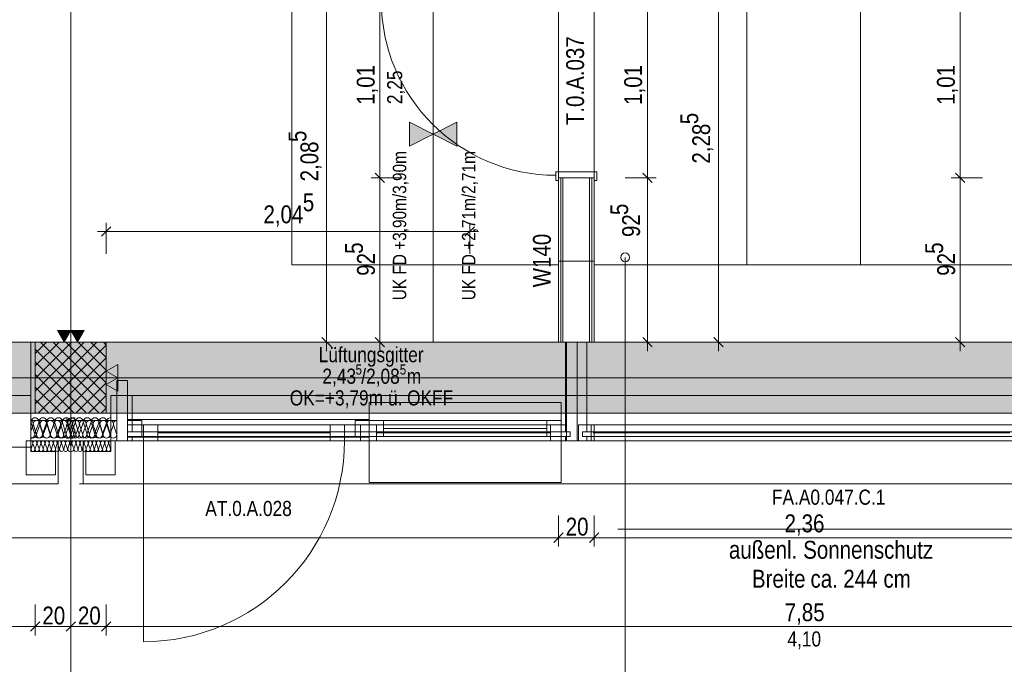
# Model space of a CAD drawing. Extents: x -620 to 300, y 62 to 1162.
# Tile 78 of 93: x -297 to -186, y 577 to 650. Entities that reach past the tile are written whole.
import ezdxf
from ezdxf.lldxf.tags import DXFTag

# ---------------------------------------------------------------- set-up
doc = ezdxf.new("R2010")
doc.units = 0
doc.layers.get('0').update_dxf_attribs({"lineweight": 13})
for name, color, linetype, lineweight, true_color in [('--Bem innen', 9, 'Continuous', 13, 0x808080), ('00 -Bauelemente -Dämmung innen', 7, 'Continuous', 9, 0xff7fe6), ('00 -Bauelemente -Gipskarton', 7, 'Continuous', 9, 0xff7fe6), ('00_Beschriftung UZ', 3, 'Continuous', 35, 0x00ff00), ('30 -33 Aussenwände- 3 Aussenstützen', 7, 'Continuous', 50, 0x0000dd), ('30 -33 Aussenwände- 7 Fassade_ Elemente', 7, 'Continuous', 9, 0x00aacc), ('30 -34 Innenwände- 2 nichttragend', 7, 'Continuous', 18, 0xff7fe6), ('30 -34 Innenwände- 4 Türen_Fenster', 7, 'Continuous', 15, 0x9955ff), ('30 -35 Decken- 1 Konstruktion-Träger- Stahlbeton', 7, 'Continuous', 13, 0x33aa00), ('70 -72 Beschriftung- 1 Beschriftung allgemein', 7, 'Continuous', 9, 0xff6633), ('70 -72 Beschriftung- 2 Beschriftung Bauteile', 7, 'Continuous', 9, 0x9999ff), ('70 -72 Beschriftung- 8 barrierefrei', 7, 'fein_strichliert-A06G94JU8I', 9, 0x888888), ('70 -75 Raumstempel-2 Verweislinie', 7, 'Continuous', 9, 0xff6600), ('70 -76 Bemaßung- 2 Allgemein', 9, 'Continuous', 5, 0x808080), ('iwb_Schraffur_Unterzug', 7, 'Continuous', 5, 0xffffcc)]:
    doc.layers.add(name, color=color, linetype=linetype, lineweight=lineweight, true_color=true_color)
for name, color, linetype, lineweight in [('70 -71 Achsen- 1 Gebäudeachsen', 7, 'STRICHPUNKT2-A06G94JT8I', 18), ('70 -75 Raumstempel- 3 Wandstempel', 7, 'Continuous', 50), ('Keine', 7, 'Continuous', 9)]:
    doc.layers.add(name, color=color, linetype=linetype, lineweight=lineweight)
doc.styles.get("Standard").update_dxf_attribs({"font": 'ARIALN.TTF'})
tags = doc.linetypes.add('fein_strichliert-A06G94JU8I', pattern=[4, 1, -2, 1]).pattern_tags.tags
tags[8:9] = [DXFTag(74, 4), DXFTag(75, 0), DXFTag(340, '0'), DXFTag(46, 0.0), DXFTag(50, 0.0), DXFTag(44, 0.0), DXFTag(45, 0.0)]
tags[6:7] = [DXFTag(74, 4), DXFTag(75, 0), DXFTag(340, '0'), DXFTag(46, 0.0), DXFTag(50, 0.0), DXFTag(44, 0.0), DXFTag(45, 0.0)]
tags[4:5] = [DXFTag(74, 4), DXFTag(75, 0), DXFTag(340, '0'), DXFTag(46, 0.0), DXFTag(50, 0.0), DXFTag(44, 0.0), DXFTag(45, 0.0)]
tags = doc.linetypes.add('STRICHPUNKT2-A06G94JT8I', pattern=[12.7, 6.35, -3.175, 0, -3.175]).pattern_tags.tags
tags[10:11] = [DXFTag(74, 4), DXFTag(75, 0), DXFTag(340, '0'), DXFTag(46, 0.0), DXFTag(50, 0.0), DXFTag(44, 0.0), DXFTag(45, 0.0)]
tags[8:9] = [DXFTag(74, 4), DXFTag(75, 0), DXFTag(340, '0'), DXFTag(46, 0.0), DXFTag(50, 0.0), DXFTag(44, 0.0), DXFTag(45, 0.0)]
tags[6:7] = [DXFTag(74, 4), DXFTag(75, 0), DXFTag(340, '0'), DXFTag(46, 0.0), DXFTag(50, 0.0), DXFTag(44, 0.0), DXFTag(45, 0.0)]
tags[4:5] = [DXFTag(74, 4), DXFTag(75, 0), DXFTag(340, '0'), DXFTag(46, 0.0), DXFTag(50, 0.0), DXFTag(44, 0.0), DXFTag(45, 0.0)]

# ---------------------------------------------------------------- blocks, each defined once
blk = doc.blocks.new('Referenz-A06G94JV8I')
at = {"layer": '00 -Bauelemente -Dämmung innen', "color": 0, "linetype": 'Continuous', "lineweight": -2, "ltscale": 0.13}
for p, q in [((-235.78, 632.11), (-235.78, 613.61)), ((-232.78, 632.11), (-232.78, 613.61))]:
    blk.add_line(p, q, dxfattribs=at)
at = {"layer": '00 -Bauelemente -Gipskarton', "color": 0, "linetype": 'Continuous', "lineweight": -2, "ltscale": 0.13}
for p, q in [((-236.28, 632.11), (-236.28, 613.61)), ((-236.03, 632.11), (-236.03, 613.61)), ((-235.78, 632.11), (-235.78, 613.61)), ((-232.78, 632.11), (-232.78, 613.61)), ((-232.53, 632.11), (-232.53, 613.61)), ((-232.28, 632.11), (-232.28, 613.61))]:
    blk.add_line(p, q, dxfattribs=at)
at = {"layer": '00_Beschriftung UZ', "color": 0, "linetype": 'Continuous', "lineweight": -2, "ltscale": 0.13}
for points in [[(-253.05, 638.35), (-250.38, 637.02), (-253.05, 635.68)], [(-247.71, 638.35), (-250.38, 637.02), (-247.71, 635.68)]]:
    blk.add_solid(points, dxfattribs=at)
at = {"layer": '30 -33 Aussenwände- 3 Aussenstützen', "color": 0, "lineweight": -2}
for p, q in [((-295.18, 612.34), (-293.91, 613.61)), ((-295.18, 610.93), (-292.49, 613.61)), ((-295.18, 609.52), (-291.08, 613.61)), ((-295.18, 608.1), (-289.66, 613.61)), ((-295.18, 606.69), (-288.25, 613.61)), ((-294.84, 605.61), (-287.18, 613.27)), ((-294.57, 613.61), (-287.18, 606.22)), ((-293.16, 613.61), (-287.18, 607.63)), ((-291.74, 613.61), (-287.18, 609.05)), ((-290.33, 613.61), (-287.18, 610.46)), ((-288.91, 613.61), (-287.18, 611.88)), ((-287.5, 613.61), (-287.18, 613.29)), ((-295.18, 612.81), (-287.99, 605.61)), ((-293.42, 605.61), (-287.18, 611.86)), ((-295.18, 611.39), (-289.4, 605.61)), ((-291.18, 610.61), (-291.18, 608.61)), ((-295.18, 609.98), (-290.81, 605.61)), ((-292.18, 609.61), (-290.18, 609.61)), ((-292.01, 605.61), (-287.18, 610.44)), ((-295.18, 608.56), (-292.23, 605.61)), ((-290.59, 605.61), (-287.18, 609.03)), ((-289.18, 605.61), (-287.18, 607.62)), ((-295.18, 607.15), (-293.64, 605.61)), ((-287.77, 605.61), (-287.18, 606.2)), ((-295.18, 605.73), (-295.06, 605.61))]:
    blk.add_line(p, q, dxfattribs=at)
at = {"layer": '30 -33 Aussenwände- 3 Aussenstützen', "color": 0, "linetype": 'Continuous', "lineweight": -2, "ltscale": 0.13}
for p, q in [((-287.18, 613.61), (-295.18, 613.61)), ((-295.18, 613.61), (-295.18, 605.61)), ((-287.18, 605.61), (-287.18, 613.61)), ((-295.18, 605.61), (-287.18, 605.61))]:
    blk.add_line(p, q, dxfattribs=at)
at = {"layer": '30 -33 Aussenwände- 7 Fassade_ Elemente', "color": 0, "linetype": 'Continuous', "lineweight": -2, "ltscale": 0.13}
for p, q in [((-295.68, 613.61), (-451.68, 613.61)), ((-298.08, 613.61), (-295.68, 613.61)), ((-295.68, 602.51), (-295.68, 613.61)), ((-295.68, 613.61), (-295.68, 607.61)), ((-235.48, 613.61), (-233.08, 613.61)), ((-235.48, 607.61), (-235.48, 613.61)), ((-235.38, 602.51), (-235.38, 613.61)), ((-235.38, 613.61), (-234.18, 613.61)), ((-234.18, 613.61), (-234.18, 602.51)), ((-233.08, 613.61), (-233.08, 607.61)), ((-291.18, 608.61), (-291.18, 610.61)), ((-291.18, 608.61), (-291.18, 610.61)), ((-292.18, 609.61), (-290.18, 609.61)), ((-292.18, 609.61), (-290.18, 609.61)), ((-285.98, 609.31), (-284.78, 609.31)), ((-285.98, 602.51), (-285.98, 609.31)), ((-284.78, 609.31), (-284.78, 602.51)), ((-298.08, 607.61), (-295.68, 607.61)), ((-295.68, 607.61), (-295.68, 601.81)), ((-233.08, 607.61), (-235.48, 607.61)), ((-295.68, 602.51), (-295.68, 604.81)), ((-295.68, 604.81), (-291.18, 604.81)), ((-295.41, 604.31), (-295.68, 603.6)), ((-295.25, 603.39), (-295.62, 604.54)), ((-295.38, 604.31), (-295.06, 603.31)), ((-294.78, 604.54), (-295.21, 603.39)), ((-295.02, 603.31), (-294.65, 604.31)), ((-294.37, 603.39), (-294.74, 604.54)), ((-294.61, 604.31), (-294.29, 603.31)), ((-293.9, 604.54), (-294.33, 603.39)), ((-294.25, 603.31), (-293.88, 604.31)), ((-293.49, 603.39), (-293.86, 604.54)), ((-293.85, 604.31), (-293.52, 603.31)), ((-293.49, 603.31), (-293.12, 604.31)), ((-293.02, 604.54), (-293.45, 603.39)), ((-293.08, 604.31), (-292.76, 603.31)), ((-292.61, 603.39), (-292.98, 604.54)), ((-292.72, 603.31), (-292.35, 604.31)), ((-292.14, 604.54), (-292.57, 603.39)), ((-292.31, 604.31), (-291.99, 603.31)), ((-291.73, 603.39), (-292.1, 604.54)), ((-291.95, 603.31), (-291.58, 604.31)), ((-291.26, 604.54), (-291.69, 603.39)), ((-291.55, 604.54), (-291.68, 604.2)), ((-291.55, 604.31), (-291.23, 603.31)), ((-291.51, 604.54), (-291.14, 603.39)), ((-290.85, 603.39), (-291.22, 604.54)), ((-285.98, 604.81), (-291.18, 604.81)), ((-290.98, 604.31), (-291.18, 603.78)), ((-291.09, 603.39), (-290.67, 604.54)), ((-290.94, 604.31), (-290.62, 603.31)), ((-290.63, 604.54), (-290.26, 603.39)), ((-290.63, 604.54), (-290.26, 603.39)), ((-290.58, 603.31), (-290.21, 604.31)), ((-290.21, 603.39), (-289.79, 604.54)), ((-290.21, 603.39), (-289.79, 604.54)), ((-290.18, 604.31), (-289.86, 603.31)), ((-290.18, 604.31), (-289.86, 603.31)), ((-289.82, 603.31), (-289.45, 604.31)), ((-289.82, 603.31), (-289.45, 604.31)), ((-289.75, 604.54), (-289.38, 603.39)), ((-289.75, 604.54), (-289.38, 603.39)), ((-289.41, 604.31), (-289.09, 603.31)), ((-289.41, 604.31), (-289.09, 603.31)), ((-289.33, 603.39), (-288.91, 604.54)), ((-289.05, 603.31), (-288.68, 604.31)), ((-288.86, 604.54), (-288.49, 603.39)), ((-288.65, 604.31), (-288.32, 603.31)), ((-288.45, 603.39), (-288.03, 604.54)), ((-288.45, 603.39), (-288.03, 604.54)), ((-288.29, 603.31), (-287.92, 604.31)), ((-287.98, 604.54), (-287.61, 603.39)), ((-287.98, 604.54), (-287.61, 603.39)), ((-287.88, 604.31), (-287.56, 603.31)), ((-287.57, 603.39), (-287.15, 604.54)), ((-287.52, 603.31), (-287.15, 604.31)), ((-287.52, 603.31), (-287.15, 604.31)), ((-287.11, 604.31), (-286.79, 603.31)), ((-287.11, 604.31), (-286.79, 603.31)), ((-287.1, 604.54), (-286.73, 603.39)), ((-286.75, 603.31), (-286.38, 604.31)), ((-286.35, 604.31), (-286.03, 603.31)), ((-285.98, 602.51), (-285.98, 604.81)), ((-284.78, 604.81), (-283.18, 604.81)), ((-284.78, 603.01), (-284.78, 604.81)), ((-235.38, 604.31), (-284.78, 604.31)), ((-284.78, 604.31), (-284.78, 602.51)), ((-284.78, 604.31), (-282.98, 604.31)), ((-284.78, 602.51), (-284.78, 604.31)), ((-283.18, 604.81), (-283.18, 603.01)), ((-282.98, 604.31), (-282.98, 602.51)), ((-260.38, 604.31), (-282.98, 604.31)), ((-282.98, 604.31), (-282.98, 602.51)), ((-282.98, 604.31), (-281.38, 604.31)), ((-282.98, 602.51), (-282.98, 604.31)), ((-281.38, 604.31), (-281.38, 602.51)), ((-261.98, 604.31), (-260.38, 604.31)), ((-261.98, 602.51), (-261.98, 604.31)), ((-260.38, 604.31), (-237.18, 604.31)), ((-260.38, 602.51), (-260.38, 604.31)), ((-260.38, 604.31), (-258.58, 604.31)), ((-260.38, 602.51), (-260.38, 604.31)), ((-260.38, 602.51), (-260.38, 604.31)), ((-260.38, 604.31), (-260.38, 602.51)), ((-259.18, 604.81), (-257.58, 604.81)), ((-259.18, 603.01), (-259.18, 604.81)), ((-258.58, 604.31), (-258.58, 602.51)), ((-258.58, 604.31), (-256.78, 604.31)), ((-258.58, 602.51), (-258.58, 604.31)), ((-257.58, 604.81), (-257.58, 603.01)), ((-256.78, 604.31), (-256.78, 602.51)), ((-237.18, 604.31), (-235.38, 604.31)), ((-237.18, 602.51), (-237.18, 604.31)), ((-237.18, 604.31), (-237.18, 602.51)), ((-235.38, 602.51), (-235.38, 604.31)), ((-235.38, 604.31), (-235.38, 602.51)), ((-234.05, 604.31), (-232.25, 604.31)), ((-234.05, 602.51), (-234.05, 604.31)), ((-232.6, 602.51), (-232.6, 604.31)), ((-232.6, 604.31), (-183.4, 604.31)), ((-232.25, 604.31), (-232.25, 602.51)), ((-290.8, 603.39), (-290.68, 603.73)), ((-283.18, 603.01), (-284.78, 603.01)), ((-281.38, 603.41), (-261.98, 603.41)), ((-257.58, 603.01), (-259.18, 603.01)), ((-237.18, 603.41), (-256.78, 603.41)), ((-232.38, 603.41), (-185.48, 603.41)), ((-295.68, 601.81), (-298.98, 601.81)), ((-296.18, 602.51), (-295.68, 602.51)), ((-296.18, 598.67), (-296.18, 602.51)), ((-292.58, 602.51), (-295.68, 602.51)), ((-291.18, 602.51), (-295.68, 602.51)), ((-295.68, 602.51), (-295.68, 601.31)), ((-295.46, 602.21), (-295.65, 601.61)), ((-295.21, 601.61), (-295.43, 602.21)), ((-295, 602.21), (-295.19, 601.61)), ((-294.75, 601.61), (-294.97, 602.21)), ((-294.54, 602.21), (-294.73, 601.61)), ((-294.29, 601.61), (-294.51, 602.21)), ((-294.08, 602.21), (-294.27, 601.61)), ((-293.83, 601.61), (-294.05, 602.21)), ((-293.62, 602.21), (-293.81, 601.61)), ((-293.37, 601.62), (-293.59, 602.21)), ((-293.16, 602.22), (-293.35, 601.62)), ((-292.91, 601.62), (-293.13, 602.22)), ((-292.7, 602.22), (-292.89, 601.62)), ((-292.45, 601.62), (-292.68, 602.22)), ((-292.58, 597.67), (-292.58, 602.51)), ((-292.24, 602.22), (-292.43, 601.62)), ((-291.99, 601.62), (-292.22, 602.22)), ((-291.78, 602.22), (-291.97, 601.62)), ((-291.53, 601.62), (-291.76, 602.22)), ((-291.32, 602.22), (-291.51, 601.62)), ((-291.3, 602.22), (-291.18, 601.89)), ((-291.18, 602.51), (-285.98, 602.51)), ((-291.06, 602.22), (-291.18, 601.89)), ((-291.04, 602.22), (-290.84, 601.62)), ((-290.82, 601.62), (-290.6, 602.22)), ((-290.58, 602.22), (-290.38, 601.62)), ((-290.58, 602.22), (-290.38, 601.62)), ((-290.36, 601.62), (-290.14, 602.22)), ((-290.36, 601.62), (-290.14, 602.22)), ((-290.12, 602.22), (-289.92, 601.62)), ((-290.12, 602.22), (-289.92, 601.62)), ((-289.9, 601.62), (-289.68, 602.22)), ((-289.78, 602.51), (-289.78, 597.67)), ((-289.66, 602.22), (-289.46, 601.62)), ((-289.44, 601.62), (-289.22, 602.22)), ((-289.2, 602.22), (-289, 601.62)), ((-288.98, 601.62), (-288.76, 602.21)), ((-288.74, 602.21), (-288.55, 601.61)), ((-288.52, 601.61), (-288.3, 602.21)), ((-288.28, 602.21), (-288.09, 601.61)), ((-288.06, 601.61), (-287.84, 602.21)), ((-287.82, 602.21), (-287.63, 601.61)), ((-287.6, 601.61), (-287.38, 602.21)), ((-287.6, 601.61), (-287.38, 602.21)), ((-287.36, 602.21), (-287.17, 601.61)), ((-287.36, 602.21), (-287.17, 601.61)), ((-287.14, 601.61), (-286.92, 602.21)), ((-286.9, 602.21), (-286.71, 601.61)), ((-286.68, 602.51), (-286.68, 601.31)), ((-286.18, 602.51), (-286.68, 602.51)), ((-286.18, 598.67), (-286.18, 602.51)), ((-284.78, 602.51), (-285.98, 602.51)), ((-284.78, 602.51), (-235.38, 602.51)), ((-282.98, 602.51), (-284.78, 602.51)), ((-282.98, 602.51), (-260.38, 602.51)), ((-281.38, 602.51), (-282.98, 602.51)), ((-260.38, 602.51), (-261.98, 602.51)), ((-237.18, 602.51), (-260.38, 602.51)), ((-258.58, 602.51), (-260.38, 602.51)), ((-256.78, 602.51), (-258.58, 602.51)), ((-235.38, 602.51), (-237.18, 602.51)), ((-234.18, 602.51), (-235.38, 602.51)), ((-232.25, 602.51), (-234.05, 602.51)), ((-183.4, 602.51), (-232.6, 602.51)), ((-295.68, 601.31), (-292.88, 601.31)), ((-292.88, 601.31), (-292.88, 598.67)), ((-286.68, 601.31), (-289.48, 601.31)), ((-289.48, 601.31), (-289.48, 598.67)), ((-292.88, 598.67), (-296.18, 598.67)), ((-289.48, 598.67), (-286.18, 598.67)), ((-449.08, 597.67), (-292.58, 597.67))]:
    blk.add_line(p, q, dxfattribs=at)
at = {"layer": '30 -33 Aussenwände- 7 Fassade_ Elemente', "color": 0, "lineweight": -2}
for p, q in [((-257.58, 604.81), (-257.58, 606.81)), ((-257.58, 606.81), (-235.98, 606.81)), ((-235.98, 606.81), (-235.98, 604.81)), ((-257.58, 604.81), (-255.98, 604.81)), ((-257.58, 603.01), (-257.58, 604.81)), ((-257.58, 603.01), (-257.58, 604.81)), ((-255.98, 604.81), (-237.58, 604.81)), ((-255.98, 604.81), (-237.58, 604.81)), ((-255.98, 603.01), (-255.98, 604.81)), ((-255.98, 604.81), (-255.98, 603.01)), ((-255.98, 603.01), (-255.98, 604.81)), ((-237.58, 604.81), (-237.58, 603.01)), ((-235.98, 604.81), (-237.58, 604.81)), ((-237.58, 604.81), (-237.58, 603.01)), ((-237.58, 603.01), (-237.58, 604.81)), ((-235.98, 603.01), (-235.98, 604.81)), ((-235.98, 603.01), (-235.98, 604.81)), ((-257.58, 603.01), (-257.58, 597.81)), ((-255.98, 603.01), (-257.58, 603.01)), ((-237.58, 603.91), (-255.98, 603.91)), ((-237.58, 603.01), (-255.98, 603.01)), ((-237.58, 603.01), (-235.98, 603.01)), ((-235.98, 597.81), (-235.98, 603.01)), ((-257.58, 597.81), (-235.98, 597.81))]:
    blk.add_line(p, q, dxfattribs=at)
at = {"layer": '30 -33 Aussenwände- 7 Fassade_ Elemente', "color": 0, "linetype": 'fein_strichliert-A06G94JU8I', "lineweight": -2, "ltscale": 0.13}
for p, q in [((-284.78, 604.91), (-257.58, 604.91)), ((-284.78, 602.91), (-257.58, 602.91)), ((-259.18, 603.01), (-283.18, 603.01)), ((-282.98, 579.91), (-282.98, 602.51)), ((-290.18, 597.67), (-127.18, 597.67))]:
    blk.add_line(p, q, dxfattribs=at)
at = {"layer": '30 -33 Aussenwände- 7 Fassade_ Elemente', "color": 0, "linetype": 'Continuous', "lineweight": -2, "ltscale": 0.13}
for centre, major_axis, end_param in [((-295.2, 604.67), (0.419, -0.135), 3.765224), ((-294.32, 604.67), (0.419, -0.135), 3.765224), ((-293.44, 604.67), (0.419, -0.135), 3.765224), ((-292.56, 604.67), (0.419, -0.135), 3.765224), ((-292.56, 604.67), (0.258, 0.356), 1.255075), ((-291.68, 604.67), (0.419, -0.135), 3.765224), ((-291.68, 604.67), (0.258, 0.356), 1.255075), ((-291.09, 604.67), (0.258, 0.356), 1.254884), ((-290.8, 604.67), (0.121, 0.423), 2.160679), ((-290.21, 604.67), (0.419, -0.135), 3.764652), ((-290.21, 604.67), (0.258, 0.356), 1.254884), ((-289.33, 604.67), (0.419, -0.135), 3.764652), ((-289.33, 604.67), (0.258, 0.356), 1.254884), ((-288.45, 604.67), (0.419, -0.135), 3.764652), ((-288.45, 604.67), (0.419, -0.135), 3.764652), ((-287.56, 604.67), (0.419, -0.135), 3.764652), ((-287.56, 604.67), (0.419, -0.135), 3.764652), ((-286.68, 604.67), (0.006, 0.44), 1.896254), ((-295.78, 604.43), (0.364, -0.117), 1.613483), ((-295.01, 604.43), (-0.225, 0.31), 1.254884), ((-295.01, 604.43), (0.225, 0.31), 1.254884), ((-295.01, 604.43), (0.364, -0.117), 1.254884), ((-294.25, 604.43), (0.364, -0.117), 3.764652), ((-294.25, 604.43), (-0.225, 0.31), 1.254884), ((-294.25, 604.43), (0.225, 0.31), 1.254884), ((-294.25, 604.43), (0.364, -0.117), 1.254884), ((-293.48, 604.43), (0.364, -0.117), 3.764652), ((-293.48, 604.43), (-0.225, 0.31), 1.254884), ((-293.48, 604.43), (0.225, 0.31), 1.254884), ((-293.48, 604.43), (0.364, -0.117), 1.254884), ((-292.71, 604.43), (0.364, -0.117), 3.764652), ((-292.56, 604.67), (-0.258, 0.356), 1.255075), ((-291.95, 604.43), (0.364, -0.117), 3.764652), ((-292.56, 604.67), (0.419, -0.135), 1.255075), ((-291.68, 604.67), (-0.258, 0.356), 1.255075), ((-291.97, 604.67), (0.419, -0.135), 1.157172), ((-291.18, 604.43), (0.005, 0.383), 1.896254), ((-291.09, 604.67), (-0.258, 0.356), 1.254884), ((-291.68, 604.67), (0.419, -0.135), 1.255075), ((-291.35, 604.43), (0.364, -0.117), 1.428714), ((-290.58, 604.43), (-0.225, 0.31), 1.254884), ((-291.09, 604.67), (0.419, -0.135), 1.254884), ((-290.58, 604.43), (0.225, 0.31), 1.254884), ((-290.21, 604.67), (-0.258, 0.356), 1.254884), ((-290.58, 604.43), (0.364, -0.117), 1.254884), ((-289.81, 604.43), (0.364, -0.117), 3.764652), ((-289.81, 604.43), (-0.225, 0.31), 1.254884), ((-289.81, 604.43), (0.225, 0.31), 1.254884), ((-290.21, 604.67), (0.419, -0.135), 1.254884), ((-289.33, 604.67), (-0.258, 0.356), 1.254884), ((-289.81, 604.43), (0.364, -0.117), 1.254884), ((-289.05, 604.43), (0.364, -0.117), 3.764652), ((-289.05, 604.43), (-0.225, 0.31), 1.254884), ((-289.05, 604.43), (0.225, 0.31), 1.254884), ((-289.33, 604.67), (0.419, -0.135), 1.254884), ((-289.05, 604.43), (0.364, -0.117), 1.254884), ((-288.28, 604.43), (0.364, -0.117), 3.764652), ((-287.51, 604.43), (0.364, -0.117), 3.764652), ((-287.51, 604.43), (0.364, -0.117), 3.764652), ((-286.75, 604.43), (0.364, -0.117), 3.764652), ((-286.75, 604.43), (0.364, -0.117), 3.764652), ((-285.98, 604.43), (0.005, 0.383), 1.896254), ((-295.67, 603.25), (-0.006, -0.44), 1.896254), ((-295.42, 603.2), (-0.257, -0.283), 2.619647), ((-294.79, 603.25), (-0.419, 0.135), 3.764652), ((-294.65, 603.2), (-0.364, 0.117), 1.255075), ((-294.65, 603.2), (-0.364, 0.117), 3.765224), ((-294.65, 603.2), (-0.225, -0.31), 1.255075), ((-294.65, 603.2), (0.225, -0.31), 1.255075), ((-293.91, 603.25), (-0.419, 0.135), 3.764652), ((-293.89, 603.2), (-0.364, 0.117), 3.765224), ((-293.89, 603.2), (-0.364, 0.117), 1.255075), ((-293.89, 603.2), (-0.225, -0.31), 1.255075), ((-293.89, 603.2), (0.225, -0.31), 1.255075), ((-293.12, 603.2), (-0.364, 0.117), 3.765224), ((-293.03, 603.25), (-0.419, 0.135), 1.254884), ((-293.03, 603.25), (-0.419, 0.135), 3.764652), ((-293.03, 603.25), (-0.258, -0.356), 1.254884), ((-293.03, 603.25), (0.258, -0.356), 1.254884), ((-292.36, 603.2), (-0.364, 0.117), 3.765224), ((-292.15, 603.25), (-0.419, 0.135), 1.254884), ((-292.15, 603.25), (-0.419, 0.135), 3.764652), ((-292.15, 603.25), (-0.258, -0.356), 1.254884), ((-291.59, 603.2), (-0.364, 0.117), 3.765224), ((-292.15, 603.25), (0.258, -0.356), 1.254884), ((-291.27, 603.25), (-0.419, 0.135), 1.254884), ((-291.56, 603.25), (-0.121, -0.423), 2.160679), ((-291.27, 603.25), (-0.258, -0.356), 1.254884), ((-290.99, 603.2), (-0.191, -0.332), 2.405647), ((-290.68, 603.25), (-0.419, 0.135), 3.765224), ((-290.68, 603.25), (-0.419, 0.135), 1.255075), ((-291.27, 603.25), (0.258, -0.356), 1.254884), ((-290.68, 603.25), (-0.258, -0.356), 1.255075), ((-290.39, 603.25), (-0.419, 0.135), 1.157172), ((-290.22, 603.2), (-0.364, 0.117), 3.765224), ((-290.22, 603.2), (-0.364, 0.117), 1.255075), ((-290.22, 603.2), (-0.225, -0.31), 1.255075), ((-290.68, 603.25), (0.258, -0.356), 1.255075), ((-289.79, 603.25), (-0.419, 0.135), 3.765224), ((-289.79, 603.25), (-0.419, 0.135), 1.255075), ((-289.79, 603.25), (-0.258, -0.356), 1.255075), ((-290.22, 603.2), (0.225, -0.31), 1.255075), ((-289.45, 603.2), (-0.364, 0.117), 3.765224), ((-289.45, 603.2), (-0.364, 0.117), 1.255075), ((-289.45, 603.2), (-0.225, -0.31), 1.255075), ((-289.79, 603.25), (0.258, -0.356), 1.255075), ((-288.91, 603.25), (-0.419, 0.135), 3.765224), ((-289.45, 603.2), (0.225, -0.31), 1.255075), ((-288.69, 603.2), (-0.364, 0.117), 3.765224), ((-288.03, 603.25), (-0.419, 0.135), 3.765224), ((-288.03, 603.25), (-0.419, 0.135), 3.765224), ((-287.92, 603.2), (-0.364, 0.117), 3.765224), ((-287.15, 603.25), (-0.419, 0.135), 3.765224), ((-287.16, 603.2), (-0.364, 0.117), 3.765224), ((-287.16, 603.2), (-0.364, 0.117), 3.765224), ((-286.39, 603.2), (-0.364, 0.117), 3.765224), ((-295.67, 602.28), (0.219, -0.07), 1.896254), ((-295.21, 602.28), (0.219, -0.07), 3.764652), ((-294.75, 602.28), (0.219, -0.07), 3.764652), ((-294.3, 602.28), (0.219, -0.07), 3.764652), ((-293.84, 602.29), (0.219, -0.07), 3.764652), ((-293.38, 602.29), (0.219, -0.07), 3.764652), ((-292.92, 602.29), (0.219, -0.07), 3.764652), ((-292.46, 602.29), (0.219, -0.07), 3.764652), ((-292.46, 602.29), (-0.135, 0.186), 1.254884), ((-292.46, 602.29), (0.135, 0.186), 1.254884), ((-292.46, 602.29), (0.219, -0.07), 1.254884), ((-292, 602.29), (0.219, -0.07), 3.764652), ((-292, 602.29), (-0.135, 0.186), 1.254884), ((-292, 602.29), (0.135, 0.186), 1.254884), ((-292, 602.29), (0.219, -0.07), 1.254884), ((-291.54, 602.29), (-0.135, 0.186), 1.254884), ((-291.54, 602.29), (0.135, 0.186), 1.254884), ((-291.54, 602.29), (0.219, -0.07), 1.254884), ((-291.08, 602.29), (-0.1, 0.207), 1.434048), ((-291.28, 602.29), (0.219, -0.071), 1.434048), ((-290.82, 602.29), (-0.135, 0.186), 1.254884), ((-290.82, 602.29), (0.135, 0.186), 1.254884), ((-290.82, 602.29), (0.219, -0.071), 1.254884), ((-290.36, 602.29), (0.219, -0.071), 3.764652), ((-290.36, 602.29), (-0.135, 0.186), 1.254884), ((-290.36, 602.29), (0.135, 0.186), 1.254884), ((-290.36, 602.29), (0.219, -0.071), 1.254884), ((-289.9, 602.29), (0.219, -0.071), 3.764652), ((-289.9, 602.29), (-0.135, 0.186), 1.254884), ((-289.9, 602.29), (0.135, 0.186), 1.254884), ((-289.9, 602.29), (0.219, -0.071), 1.254884), ((-289.44, 602.29), (0.219, -0.071), 3.764652), ((-288.98, 602.29), (0.219, -0.071), 3.764652), ((-288.52, 602.29), (0.219, -0.071), 3.764652), ((-288.06, 602.28), (0.219, -0.071), 3.764652), ((-287.6, 602.28), (0.219, -0.071), 3.764652), ((-287.6, 602.28), (0.219, -0.071), 3.764652), ((-287.14, 602.28), (0.219, -0.071), 3.764652), ((-287.14, 602.28), (0.219, -0.071), 3.764652), ((-286.68, 602.28), (0.003, 0.23), 1.896254), ((-295.43, 601.54), (-0.219, 0.07), 3.765224), ((-294.97, 601.54), (-0.219, 0.07), 3.765224), ((-294.51, 601.54), (-0.219, 0.07), 3.765224), ((-294.05, 601.54), (-0.219, 0.07), 3.765224), ((-293.59, 601.54), (-0.219, 0.07), 3.765224), ((-293.13, 601.54), (-0.219, 0.07), 3.765224), ((-292.67, 601.55), (-0.219, 0.07), 3.765224), ((-292.21, 601.55), (-0.219, 0.07), 1.255075), ((-292.21, 601.55), (-0.219, 0.07), 3.765224), ((-292.21, 601.55), (-0.135, -0.186), 1.255075), ((-292.21, 601.55), (0.135, -0.186), 1.255075), ((-291.75, 601.55), (-0.219, 0.07), 1.255075), ((-291.75, 601.55), (-0.219, 0.07), 3.765224), ((-291.75, 601.55), (-0.135, -0.186), 1.255075), ((-291.75, 601.55), (0.135, -0.186), 1.255075), ((-291.29, 601.55), (-0.219, 0.07), 2.411197), ((-291.06, 601.55), (-0.116, -0.198), 2.411197), ((-290.6, 601.55), (-0.219, 0.071), 3.765224), ((-290.6, 601.55), (-0.219, 0.071), 1.255075), ((-290.6, 601.55), (-0.135, -0.186), 1.255075), ((-290.6, 601.55), (0.135, -0.186), 1.255075), ((-290.14, 601.55), (-0.219, 0.071), 3.765224), ((-290.14, 601.55), (-0.219, 0.071), 1.255075), ((-290.14, 601.55), (-0.135, -0.186), 1.255075), ((-290.14, 601.55), (0.135, -0.186), 1.255075), ((-289.68, 601.55), (-0.219, 0.071), 3.765224), ((-289.22, 601.54), (-0.219, 0.071), 3.765224), ((-288.76, 601.54), (-0.219, 0.071), 3.765224), ((-288.3, 601.54), (-0.219, 0.071), 3.765224), ((-287.84, 601.54), (-0.219, 0.071), 3.765224), ((-287.39, 601.54), (-0.219, 0.071), 3.765224), ((-287.39, 601.54), (-0.219, 0.071), 3.765224), ((-286.93, 601.54), (-0.219, 0.071), 3.765224)]:
    blk.add_ellipse(centre, major_axis=major_axis, ratio=1, start_param=0, end_param=end_param, dxfattribs=at)
at = {"layer": '30 -33 Aussenwände- 7 Fassade_ Elemente', "color": 0, "linetype": 'fein_strichliert-A06G94JU8I', "lineweight": -2, "ltscale": 0.13}
blk.add_ellipse((-282.98, 602.51), major_axis=(0, -22.6), ratio=1, start_param=0, end_param=1.570796, dxfattribs=at)
at = {"layer": '30 -34 Innenwände- 2 nichttragend', "color": 0, "linetype": 'Continuous', "lineweight": -2, "ltscale": 0.13}
for p, q in [((-236.28, 632.11), (-236.28, 613.61)), ((-236.28, 632.11), (-236.28, 631.79)), ((-232.28, 632.11), (-232.28, 631.79)), ((-232.28, 632.11), (-232.28, 613.61)), ((-236.28, 613.61), (-232.28, 613.61))]:
    blk.add_line(p, q, dxfattribs=at)
at = {"layer": '30 -34 Innenwände- 2 nichttragend', "color": 0, "lineweight": -2}
for p, q in [((-286.68, 602.51), (-286.68, 607.61)), ((-286.68, 607.61), (-130.68, 607.61)), ((-284.28, 607.61), (-286.68, 607.61)), ((-286.68, 607.61), (-286.68, 602.51)), ((-284.28, 603.51), (-284.28, 607.61)), ((-284.28, 603.51), (-284.28, 607.61)), ((-235.48, 603.51), (-235.48, 607.61)), ((-233.08, 607.61), (-235.48, 607.61)), ((-235.48, 607.61), (-235.48, 603.51)), ((-233.08, 603.51), (-233.08, 607.61)), ((-233.08, 603.51), (-233.08, 607.61)), ((-234.98, 603.51), (-284.78, 603.51)), ((-284.78, 603.51), (-284.78, 603.01)), ((-284.78, 603.01), (-284.78, 603.51)), ((-284.78, 603.51), (-234.98, 603.51)), ((-284.78, 603.01), (-284.78, 603.51)), ((-284.78, 603.51), (-284.28, 603.51)), ((-284.78, 603.01), (-234.98, 603.01)), ((-234.98, 603.01), (-284.78, 603.01)), ((-284.28, 603.01), (-284.78, 603.01)), ((-284.28, 602.51), (-284.28, 603.01)), ((-284.28, 602.51), (-284.28, 603.01)), ((-235.48, 603.51), (-234.98, 603.51)), ((-235.48, 602.51), (-235.48, 603.01)), ((-234.98, 603.01), (-235.48, 603.01)), ((-235.48, 603.01), (-235.48, 602.51)), ((-234.98, 603.01), (-234.98, 603.51)), ((-234.98, 603.51), (-234.98, 603.01)), ((-234.98, 603.51), (-234.98, 603.01)), ((-233.58, 603.01), (-233.58, 603.51)), ((-233.58, 603.51), (-183.78, 603.51)), ((-233.58, 603.01), (-233.58, 603.51)), ((-233.58, 603.51), (-183.78, 603.51)), ((-233.58, 603.01), (-233.58, 603.51)), ((-233.58, 603.51), (-233.08, 603.51)), ((-183.78, 603.01), (-233.58, 603.01)), ((-183.78, 603.01), (-233.58, 603.01)), ((-233.08, 603.01), (-233.58, 603.01)), ((-233.08, 602.51), (-233.08, 603.01)), ((-233.08, 602.51), (-233.08, 603.01)), ((-130.68, 602.51), (-286.68, 602.51)), ((-286.68, 602.51), (-284.28, 602.51)), ((-235.48, 602.51), (-233.08, 602.51))]:
    blk.add_line(p, q, dxfattribs=at)
at = {"layer": '30 -34 Innenwände- 4 Türen_Fenster', "color": 0, "linetype": 'fein_strichliert-A06G94JU8I', "lineweight": -2, "ltscale": 0.13}
for p, q in [((-236.28, 652.31), (-236.28, 632.11)), ((-232.28, 652.31), (-232.28, 632.11))]:
    blk.add_line(p, q, dxfattribs=at)
at = {"layer": '30 -34 Innenwände- 4 Türen_Fenster', "color": 0, "linetype": 'Continuous', "lineweight": -2, "ltscale": 0.13}
for p, q in [((-236.58, 632.39), (-236.58, 632.79)), ((-236.58, 632.79), (-231.98, 632.79)), ((-231.98, 632.79), (-231.98, 631.79)), ((-236.58, 631.79), (-236.58, 632.39)), ((-236.28, 631.79), (-236.58, 631.79)), ((-232.28, 632.11), (-236.28, 632.11)), ((-236.28, 632.11), (-236.28, 631.79)), ((-232.28, 631.79), (-232.28, 632.11)), ((-231.98, 631.79), (-232.28, 631.79))]:
    blk.add_line(p, q, dxfattribs=at)
at = {"layer": '30 -34 Innenwände- 4 Türen_Fenster', "color": 0, "linetype": 'fein_strichliert-A06G94JU8I', "lineweight": -2, "ltscale": 0.13}
blk.add_ellipse((-236.58, 652.03), major_axis=(-19.64, 0), ratio=1, start_param=0, end_param=1.570796, dxfattribs=at)
at = {"layer": '30 -35 Decken- 1 Konstruktion-Träger- Stahlbeton', "color": 0, "linetype": 'fein_strichliert-A06G94JU8I', "lineweight": -2, "ltscale": 0.13}
for p, q in [((-452.18, 613.61), (34.82, 613.61)), ((-452.18, 605.61), (34.82, 605.61))]:
    blk.add_line(p, q, dxfattribs=at)
at = {"layer": '70 -71 Achsen- 1 Gebäudeachsen', "color": 0, "linetype": 'STRICHPUNKT2-A06G94JT8I', "lineweight": -2, "ltscale": 0.13}
for p, q in [((-291.18, 1084.55), (-291.18, 85.11)), ((-539.61, 609.61), (75.16, 609.61))]:
    blk.add_line(p, q, dxfattribs=at)
at = {"layer": '70 -72 Beschriftung- 1 Beschriftung allgemein', "color": 0, "linetype": 'fein_strichliert-A06G94JU8I', "lineweight": -2, "ltscale": 0.13}
blk.add_line((-250.38, 655.31), (-250.38, 613.61), dxfattribs=at)
at = {"layer": '70 -72 Beschriftung- 1 Beschriftung allgemein', "color": 0, "linetype": 'Continuous', "lineweight": -2, "ltscale": 0.13}
blk.add_line((-229.6, 592.56), (-182.6, 592.56), dxfattribs=at)
at = {"layer": '70 -72 Beschriftung- 2 Beschriftung Bauteile', "color": 0, "lineweight": -2}
for p, q in [((-291.93, 613.61), (-292.68, 614.91)), ((-292.68, 614.91), (-291.18, 614.91)), ((-291.18, 614.91), (-291.93, 613.61)), ((-290.43, 613.61), (-291.18, 614.91)), ((-291.18, 614.91), (-289.68, 614.91)), ((-289.68, 614.91), (-290.43, 613.61)), ((-287.18, 610.36), (-285.88, 611.11)), ((-285.88, 611.11), (-285.88, 609.61)), ((-285.88, 609.61), (-287.18, 610.36)), ((-287.18, 608.86), (-285.88, 609.61)), ((-285.88, 609.61), (-285.88, 608.11)), ((-285.88, 608.11), (-287.18, 608.86))]:
    blk.add_line(p, q, dxfattribs=at)
for points in [[(-291.93, 613.61), (-292.68, 614.91), (-291.93, 614.91)], [(-291.93, 613.61), (-291.93, 614.91), (-291.18, 614.91)], [(-290.43, 613.61), (-291.18, 614.91), (-290.43, 614.91)], [(-290.43, 613.61), (-290.43, 614.91), (-289.68, 614.91)], [(-285.88, 609.61), (-287.18, 610.36), (-285.88, 611.11)], [(-285.88, 608.11), (-287.18, 608.86), (-285.88, 609.61)]]:
    blk.add_solid(points, dxfattribs=at)
at = {"layer": '70 -72 Beschriftung- 8 barrierefrei', "color": 0, "linetype": 'fein_strichliert-A06G94JU8I', "lineweight": -2, "ltscale": 0.13}
for p, q in [((-266.28, 622.31), (-266.28, 652.31)), ((-236.28, 652.31), (-236.28, 622.31)), ((-232.28, 622.31), (-232.28, 652.31)), ((-215.08, 622.31), (-215.08, 652.31)), ((-202.28, 652.31), (-202.28, 622.31)), ((-236.28, 622.31), (-266.28, 622.31)), ((-202.28, 622.31), (-232.28, 622.31)), ((-185.08, 622.31), (-215.08, 622.31))]:
    blk.add_line(p, q, dxfattribs=at)
at = {"layer": '70 -75 Raumstempel- 3 Wandstempel', "color": 0, "linetype": 'Continuous', "lineweight": -2, "ltscale": 0.13}
blk.add_line((-236.28, 622.72), (-232.28, 622.72), dxfattribs=at)
at = {"layer": '70 -75 Raumstempel-2 Verweislinie', "color": 0, "linetype": 'Continuous', "lineweight": -2, "ltscale": 0.13}
blk.add_line((-228.78, 623.15), (-228.78, 547.61), dxfattribs=at)
at = {"layer": '70 -75 Raumstempel-2 Verweislinie', "color": 0, "linetype": 'ByBlock', "lineweight": -2, "ltscale": 0.13}
blk.add_circle((-228.78, 623.15), 0.5, dxfattribs=at)
at = {"layer": '70 -76 Bemaßung- 2 Allgemein', "color": 0, "linetype": 'Continuous', "lineweight": -2, "ltscale": 0.13}
for p, q in [((-218.28, 614.67), (-218.28, 658.25)), ((-262.38, 614.67), (-262.38, 654.25)), ((-256.38, 633.17), (-256.38, 651.25)), ((-226.28, 633.17), (-226.28, 651.25)), ((-191.08, 633.17), (-191.08, 651.25)), ((-256.38, 631.11), (-256.38, 633.17)), ((-256.38, 633.11), (-256.38, 631.05)), ((-226.28, 631.11), (-226.28, 633.17)), ((-226.28, 633.11), (-226.28, 631.05)), ((-191.08, 631.11), (-191.08, 633.17)), ((-191.08, 633.11), (-191.08, 631.05)), ((-253.88, 632.11), (-257.38, 632.11)), ((-253.88, 632.11), (-257.38, 632.11)), ((-255.85, 631.58), (-256.91, 632.64)), ((-256.91, 632.64), (-255.85, 631.58)), ((-228.78, 632.11), (-225.28, 632.11)), ((-228.78, 632.11), (-225.28, 632.11)), ((-226.81, 632.64), (-225.75, 631.58)), ((-225.75, 631.58), (-226.81, 632.64)), ((-188.58, 632.11), (-192.08, 632.11)), ((-188.58, 632.11), (-192.08, 632.11)), ((-190.55, 631.58), (-191.61, 632.64)), ((-191.61, 632.64), (-190.55, 631.58)), ((-256.38, 614.67), (-256.38, 631.05)), ((-226.28, 614.67), (-226.28, 631.05)), ((-191.08, 614.67), (-191.08, 631.05)), ((-287.71, 625.52), (-286.65, 626.59)), ((-287.18, 623.55), (-287.18, 627.05)), ((-245.75, 626.59), (-246.81, 625.52)), ((-246.28, 623.55), (-246.28, 627.05)), ((-288.18, 626.05), (-286.12, 626.05)), ((-247.34, 626.05), (-286.12, 626.05)), ((-245.28, 626.05), (-247.34, 626.05)), ((-261.85, 613.08), (-262.91, 614.14)), ((-262.38, 612.61), (-262.38, 614.67)), ((-255.85, 613.08), (-256.91, 614.14)), ((-256.38, 612.61), (-256.38, 614.67)), ((-225.75, 613.08), (-226.81, 614.14)), ((-226.28, 612.61), (-226.28, 614.67)), ((-217.75, 613.08), (-218.81, 614.14)), ((-218.28, 612.61), (-218.28, 614.67)), ((-190.55, 613.08), (-191.61, 614.14)), ((-191.08, 612.61), (-191.08, 614.67)), ((-259.88, 613.61), (-263.38, 613.61)), ((-253.88, 613.61), (-257.38, 613.61)), ((-228.78, 613.61), (-225.28, 613.61)), ((-220.78, 613.61), (-217.28, 613.61)), ((-188.58, 613.61), (-192.08, 613.61)), ((-236.28, 594.11), (-236.28, 590.61)), ((-236.28, 594.11), (-236.28, 590.61)), ((-232.28, 594.11), (-232.28, 590.61)), ((-232.28, 594.11), (-232.28, 590.61)), ((-235.75, 592.14), (-236.81, 591.08)), ((-236.81, 591.08), (-235.75, 592.14)), ((-231.75, 592.14), (-232.81, 591.08)), ((-232.81, 591.08), (-231.75, 592.14)), ((-237.34, 591.61), (-437.62, 591.61)), ((-235.28, 591.61), (-237.34, 591.61)), ((-237.28, 591.61), (-235.22, 591.61)), ((-233.34, 591.61), (-235.22, 591.61)), ((-231.28, 591.61), (-233.34, 591.61)), ((-233.28, 591.61), (-231.22, 591.61)), ((-186.14, 591.61), (-231.22, 591.61)), ((-184.08, 591.61), (-186.14, 591.61)), ((-295.18, 584.11), (-295.18, 580.61)), ((-295.18, 584.11), (-295.18, 580.61)), ((-291.18, 584.11), (-291.18, 580.61)), ((-291.18, 584.11), (-291.18, 580.61)), ((-287.18, 584.11), (-287.18, 580.61)), ((-287.18, 584.11), (-287.18, 580.61)), ((-295.71, 581.08), (-294.65, 582.14)), ((-294.65, 582.14), (-295.71, 581.08)), ((-290.65, 582.14), (-291.71, 581.08)), ((-291.71, 581.08), (-290.65, 582.14)), ((-287.71, 581.08), (-286.65, 582.14)), ((-286.65, 582.14), (-287.71, 581.08)), ((-296.24, 581.61), (-451.12, 581.61)), ((-294.18, 581.61), (-296.24, 581.61)), ((-296.18, 581.61), (-294.12, 581.61)), ((-292.24, 581.61), (-294.12, 581.61)), ((-290.18, 581.61), (-292.24, 581.61)), ((-292.18, 581.61), (-290.12, 581.61)), ((-288.24, 581.61), (-290.12, 581.61)), ((-286.18, 581.61), (-288.24, 581.61)), ((-288.18, 581.61), (-286.12, 581.61)), ((-131.24, 581.61), (-286.12, 581.61))]:
    blk.add_line(p, q, dxfattribs=at)
at = {"layer": '70 -76 Bemaßung- 2 Allgemein', "color": 0, "lineweight": -2}
for p, q in [((-253.05, 635.68), (-253.05, 638.35)), ((-253.05, 638.35), (-250.38, 637.02)), ((-247.71, 638.35), (-250.38, 637.02)), ((-247.71, 635.68), (-247.71, 638.35)), ((-250.38, 637.02), (-253.05, 635.68)), ((-250.38, 637.02), (-247.71, 635.68))]:
    blk.add_line(p, q, dxfattribs=at)
at = {"layer": '--Bem innen', "color": 0, "linetype": 'Continuous', "lineweight": -2, "ltscale": 0.13, "insert": (-255.57, 640.39), "char_height": 1.7, "attachment_point": 1, "rotation": 90}
blk.add_mtext('{\\fArial Narrow;2,25}', dxfattribs=at)
at = {"layer": '--Bem innen', "color": 0, "linetype": 'Continuous', "lineweight": -2, "ltscale": 0.13, "insert": (-210.52, 581.07), "char_height": 1.7, "attachment_point": 1}
blk.add_mtext('{\\fArial Narrow;4,10}', dxfattribs=at)
at = {"layer": '00_Beschriftung UZ', "color": 0, "linetype": 'ByBlock', "lineweight": -2, "ltscale": 0.13, "char_height": 1.5103, "attachment_point": 1, "rotation": 90}
for s, insert in [('{\\fArial Narrow;UK FD +3,90m/3,90m}', (-254.93, 618.33)), ('{\\fArial Narrow;UK FD +2,71m/2,71m}', (-247.15, 618.33))]:
    blk.add_mtext(s, dxfattribs=dict(at, insert=insert))
at = {"layer": '70 -72 Beschriftung- 1 Beschriftung allgemein', "color": 0, "linetype": 'Continuous', "lineweight": -2, "ltscale": 0.13, "attachment_point": 1}
for s, insert, char_height in [('{\\fArial Narrow;Lüftungsgitter}', (-263.27, 613.06), 1.7), ('{\\fArial Narrow;2,43}', (-262.86, 610.63), 1.7), ('{\\fArial Narrow;5}', (-259.12, 611.1), 1.1334), ('{\\fArial Narrow;/2,08}', (-258.48, 610.63), 1.7), ('{\\fArial Narrow;5}', (-254.15, 611.1), 1.1334), ('{\\fArial Narrow;m}', (-253.36, 610.63), 1.7), ('{\\fArial Narrow;OK=+3,79m}', (-266.53, 608.19), 1.7), ('{\\fArial Narrow;ü.}', (-255.47, 608.19), 1.7), ('{\\fArial Narrow;OKFF}', (-253.33, 608.19), 1.7), ('{\\fArial Narrow;FA.A0.047.C.1}', (-212.26, 597.02), 1.7), ('{\\fArial Narrow;AT.0.A.028}', (-276.04, 595.75), 1.7), ('{\\fArial Narrow;außenl.}', (-217.1, 591.26), 2.0138), ('{\\fArial Narrow;Sonnenschutz}', (-208.74, 591.26), 2.0138), ('{\\fArial Narrow;Breite}', (-214.51, 588), 2.0138), ('{\\fArial Narrow;ca.}', (-207.92, 588), 2.0138), ('{\\fArial Narrow;244}', (-204.23, 588), 2.0138), ('{\\fArial Narrow;cm}', (-199.71, 588), 2.0138)]:
    blk.add_mtext(s, dxfattribs=dict(at, insert=insert, char_height=char_height))
at = {"layer": '70 -75 Raumstempel- 3 Wandstempel', "color": 0, "linetype": 'Continuous', "lineweight": -2, "ltscale": 0.13, "insert": (-239.16, 619.78), "char_height": 2.0138, "attachment_point": 1, "rotation": 90}
blk.add_mtext('{\\fArial Narrow;W140}', dxfattribs=at)
at = {"layer": '70 -76 Bemaßung- 2 Allgemein', "color": 0, "linetype": 'Continuous', "lineweight": -2, "ltscale": 0.13, "char_height": 2.0138, "attachment_point": 1, "rotation": 90}
for s, insert in [('{\\fArial Narrow;1,01}', (-258.99, 640.31)), ('{\\fArial Narrow;1,01}', (-228.89, 640.31)), ('{\\fArial Narrow;1,01}', (-193.69, 640.31)), ('{\\fArial Narrow;5}', (-222.57, 638.13)), ('{\\fArial Narrow;2,28}', (-221.23, 633.7)), ('{\\fArial Narrow;5}', (-266.67, 636.13)), ('{\\fArial Narrow;2,08}', (-265.33, 631.7)), ('{\\fArial Narrow;5}', (-230.46, 627.91)), ('{\\fArial Narrow;92}', (-229.12, 625.44)), ('{\\fArial Narrow;5}', (-260.31, 623.55)), ('{\\fArial Narrow;92}', (-258.96, 621.08)), ('{\\fArial Narrow;5}', (-195.01, 623.55)), ('{\\fArial Narrow;92}', (-193.66, 621.08))]:
    blk.add_mtext(s, dxfattribs=dict(at, insert=insert))
at = {"layer": '70 -76 Bemaßung- 2 Allgemein', "color": 0, "linetype": 'Continuous', "lineweight": -2, "ltscale": 0.13, "char_height": 2.0138, "attachment_point": 1}
for s, insert in [('{\\fArial Narrow;5}', (-265.06, 630.35)), ('{\\fArial Narrow;2,04}', (-269.49, 629)), ('{\\fArial Narrow;2,36}', (-210.84, 594.23)), ('{\\fArial Narrow;20}', (-235.47, 593.86)), ('{\\fArial Narrow;7,85}', (-210.82, 584.23)), ('{\\fArial Narrow;20}', (-294.37, 583.86)), ('{\\fArial Narrow;20}', (-290.37, 583.86))]:
    blk.add_mtext(s, dxfattribs=dict(at, insert=insert))
at = {"layer": 'Keine', "color": 0, "linetype": 'Continuous', "lineweight": -2, "ltscale": 0.13, "insert": (-235.42, 638.02), "char_height": 2.0138, "attachment_point": 1, "rotation": 90}
blk.add_mtext('{\\fArial Narrow;T.0.A.037}', dxfattribs=at)
blk = doc.blocks.new('Referenz-A06G94JX8I')
at = {"layer": 'iwb_Schraffur_Unterzug', "linetype": 'Continuous', "ltscale": 0.13}
for points in [[(-539.61, 613.61), (75.16, 613.61), (75.16, 609.47)], [(-539.61, 613.61), (75.16, 609.47), (-539.61, 611.96)], [(-539.61, 611.96), (75.16, 609.47), (75.16, 605.61)], [(-539.61, 611.96), (75.16, 605.61), (-539.61, 605.61)]]:
    blk.add_solid(points, dxfattribs=at)

msp = doc.modelspace()

# ---------------------------------------------------------------- block references
at = {"color": 8, "lineweight": 13, "ltscale": 0.13, "true_color": 0x808080}
msp.add_blockref('Referenz-A06G94JV8I', (0, 0), dxfattribs=at)
at = {"color": 8, "lineweight": 25, "ltscale": 0.25, "true_color": 0x808080}
msp.add_blockref('Referenz-A06G94JX8I', (0, 0), dxfattribs=at)

doc.saveas('drawing.dxf')
